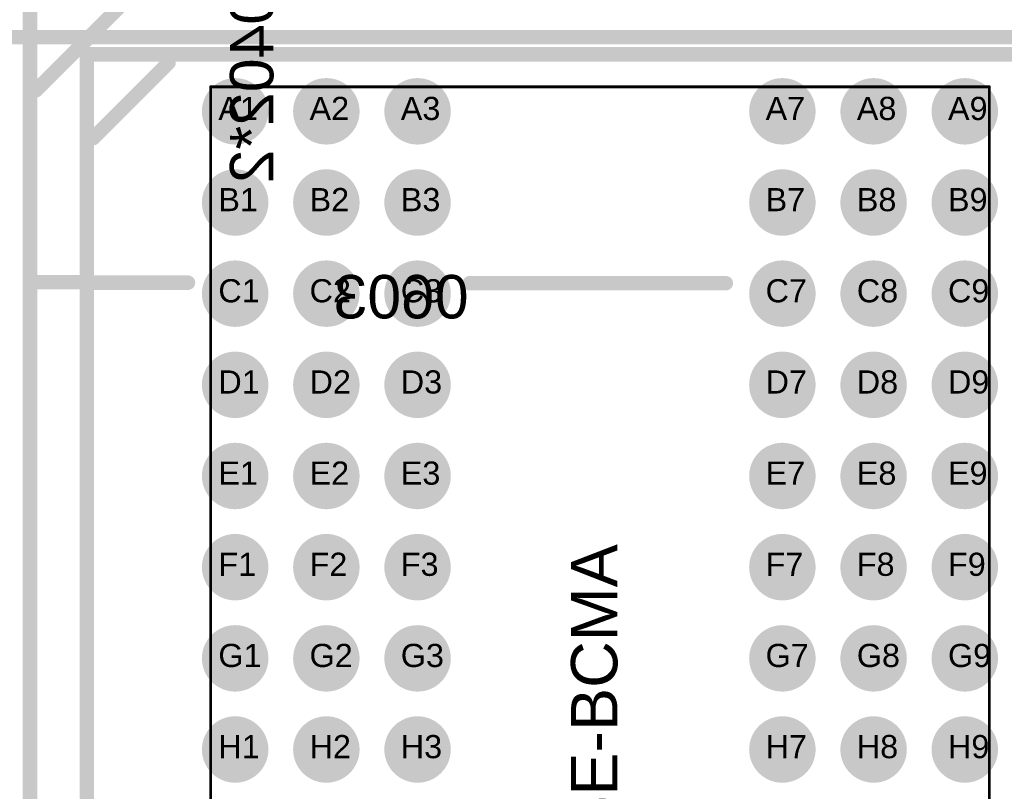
# Model space of a CAD drawing. Header units: inches. Extents: x -0.01 to 1.99, y -0.09 to 2.02.
# Tile 17 of 32: x 0.49 to 0.83, y 1.3 to 1.57. Entities that reach past the tile are written whole.
import ezdxf

# ---------------------------------------------------------------- set-up
doc = ezdxf.new("R2010")
doc.units = ezdxf.units.IN
doc.header["$MEASUREMENT"] = 0
for name, color, linetype in [('Mechanical 11', 56, 'Continuous'), ('Mechanical 14', 56, 'Continuous'), ('Mechanical 15', 56, 'Continuous'), ('Mechanical 8', 56, 'Continuous'), ('Top Layer', 1, 'Continuous'), ('Top Overlay', 2, 'Continuous'), ('Top Paste', 8, 'Continuous'), ('Top Solder', 216, 'Continuous')]:
    doc.layers.add(name, color=color, linetype=linetype)
doc.styles.add('Arial', font='txt', dxfattribs={"height": 0.2})

# ---------------------------------------------------------------- blocks, each defined once
blk = doc.blocks.new('FBGA96_14R00X11R00X1R20_4')
at = {"layer": 'Top Layer'}
h = blk.add_hatch(color=1, dxfattribs=at)
edge = h.paths.add_edge_path()
edge.add_arc((-0.12598, 0.23622), 0.00748, 0, 360)
h = blk.add_hatch(color=1, dxfattribs=at)
edge = h.paths.add_edge_path()
edge.add_arc((-0.09449, 0.23622), 0.00748, 0, 360)
h = blk.add_hatch(color=1, dxfattribs=at)
edge = h.paths.add_edge_path()
edge.add_arc((-0.06299, 0.23622), 0.00748, 0, 360)
h = blk.add_hatch(color=1, dxfattribs=at)
edge = h.paths.add_edge_path()
edge.add_arc((0.06299, 0.23622), 0.00748, 0, 360)
h = blk.add_hatch(color=1, dxfattribs=at)
edge = h.paths.add_edge_path()
edge.add_arc((0.09449, 0.23622), 0.00748, 0, 360)
h = blk.add_hatch(color=1, dxfattribs=at)
edge = h.paths.add_edge_path()
edge.add_arc((0.12598, 0.23622), 0.00748, 0, 360)
h = blk.add_hatch(color=1, dxfattribs=at)
edge = h.paths.add_edge_path()
edge.add_arc((-0.12598, 0.20472), 0.00748, 0, 360)
h = blk.add_hatch(color=1, dxfattribs=at)
edge = h.paths.add_edge_path()
edge.add_arc((-0.09449, 0.20472), 0.00748, 0, 360)
h = blk.add_hatch(color=1, dxfattribs=at)
edge = h.paths.add_edge_path()
edge.add_arc((-0.06299, 0.20472), 0.00748, 0, 360)
h = blk.add_hatch(color=1, dxfattribs=at)
edge = h.paths.add_edge_path()
edge.add_arc((0.06299, 0.20472), 0.00748, 0, 360)
h = blk.add_hatch(color=1, dxfattribs=at)
edge = h.paths.add_edge_path()
edge.add_arc((0.09449, 0.20472), 0.00748, 0, 360)
h = blk.add_hatch(color=1, dxfattribs=at)
edge = h.paths.add_edge_path()
edge.add_arc((0.12598, 0.20472), 0.00748, 0, 360)
h = blk.add_hatch(color=1, dxfattribs=at)
edge = h.paths.add_edge_path()
edge.add_arc((-0.12598, 0.17323), 0.00748, 0, 360)
h = blk.add_hatch(color=1, dxfattribs=at)
edge = h.paths.add_edge_path()
edge.add_arc((-0.09449, 0.17323), 0.00748, 0, 360)
h = blk.add_hatch(color=1, dxfattribs=at)
edge = h.paths.add_edge_path()
edge.add_arc((-0.06299, 0.17323), 0.00748, 0, 360)
h = blk.add_hatch(color=1, dxfattribs=at)
edge = h.paths.add_edge_path()
edge.add_arc((0.06299, 0.17323), 0.00748, 0, 360)
h = blk.add_hatch(color=1, dxfattribs=at)
edge = h.paths.add_edge_path()
edge.add_arc((0.09449, 0.17323), 0.00748, 0, 360)
h = blk.add_hatch(color=1, dxfattribs=at)
edge = h.paths.add_edge_path()
edge.add_arc((0.12598, 0.17323), 0.00748, 0, 360)
h = blk.add_hatch(color=1, dxfattribs=at)
edge = h.paths.add_edge_path()
edge.add_arc((-0.12598, 0.14173), 0.00748, 0, 360)
h = blk.add_hatch(color=1, dxfattribs=at)
edge = h.paths.add_edge_path()
edge.add_arc((-0.09449, 0.14173), 0.00748, 0, 360)
h = blk.add_hatch(color=1, dxfattribs=at)
edge = h.paths.add_edge_path()
edge.add_arc((-0.06299, 0.14173), 0.00748, 0, 360)
h = blk.add_hatch(color=1, dxfattribs=at)
edge = h.paths.add_edge_path()
edge.add_arc((0.06299, 0.14173), 0.00748, 0, 360)
h = blk.add_hatch(color=1, dxfattribs=at)
edge = h.paths.add_edge_path()
edge.add_arc((0.09449, 0.14173), 0.00748, 0, 360)
h = blk.add_hatch(color=1, dxfattribs=at)
edge = h.paths.add_edge_path()
edge.add_arc((0.12598, 0.14173), 0.00748, 0, 360)
h = blk.add_hatch(color=1, dxfattribs=at)
edge = h.paths.add_edge_path()
edge.add_arc((-0.12598, 0.11024), 0.00748, 0, 360)
h = blk.add_hatch(color=1, dxfattribs=at)
edge = h.paths.add_edge_path()
edge.add_arc((-0.09449, 0.11024), 0.00748, 0, 360)
h = blk.add_hatch(color=1, dxfattribs=at)
edge = h.paths.add_edge_path()
edge.add_arc((-0.06299, 0.11024), 0.00748, 0, 360)
h = blk.add_hatch(color=1, dxfattribs=at)
edge = h.paths.add_edge_path()
edge.add_arc((0.06299, 0.11024), 0.00748, 0, 360)
h = blk.add_hatch(color=1, dxfattribs=at)
edge = h.paths.add_edge_path()
edge.add_arc((0.09449, 0.11024), 0.00748, 0, 360)
h = blk.add_hatch(color=1, dxfattribs=at)
edge = h.paths.add_edge_path()
edge.add_arc((0.12598, 0.11024), 0.00748, 0, 360)
h = blk.add_hatch(color=1, dxfattribs=at)
edge = h.paths.add_edge_path()
edge.add_arc((-0.12598, 0.07874), 0.00748, 0, 360)
h = blk.add_hatch(color=1, dxfattribs=at)
edge = h.paths.add_edge_path()
edge.add_arc((-0.09449, 0.07874), 0.00748, 0, 360)
h = blk.add_hatch(color=1, dxfattribs=at)
edge = h.paths.add_edge_path()
edge.add_arc((-0.06299, 0.07874), 0.00748, 0, 360)
h = blk.add_hatch(color=1, dxfattribs=at)
edge = h.paths.add_edge_path()
edge.add_arc((0.06299, 0.07874), 0.00748, 0, 360)
h = blk.add_hatch(color=1, dxfattribs=at)
edge = h.paths.add_edge_path()
edge.add_arc((0.09449, 0.07874), 0.00748, 0, 360)
h = blk.add_hatch(color=1, dxfattribs=at)
edge = h.paths.add_edge_path()
edge.add_arc((0.12598, 0.07874), 0.00748, 0, 360)
h = blk.add_hatch(color=1, dxfattribs=at)
edge = h.paths.add_edge_path()
edge.add_arc((-0.12598, 0.04724), 0.00748, 0, 360)
h = blk.add_hatch(color=1, dxfattribs=at)
edge = h.paths.add_edge_path()
edge.add_arc((-0.09449, 0.04724), 0.00748, 0, 360)
h = blk.add_hatch(color=1, dxfattribs=at)
edge = h.paths.add_edge_path()
edge.add_arc((-0.06299, 0.04724), 0.00748, 0, 360)
h = blk.add_hatch(color=1, dxfattribs=at)
edge = h.paths.add_edge_path()
edge.add_arc((0.06299, 0.04724), 0.00748, 0, 360)
h = blk.add_hatch(color=1, dxfattribs=at)
edge = h.paths.add_edge_path()
edge.add_arc((0.09449, 0.04724), 0.00748, 0, 360)
h = blk.add_hatch(color=1, dxfattribs=at)
edge = h.paths.add_edge_path()
edge.add_arc((0.12598, 0.04724), 0.00748, 0, 360)
h = blk.add_hatch(color=1, dxfattribs=at)
edge = h.paths.add_edge_path()
edge.add_arc((-0.12598, 0.01575), 0.00748, 0, 360)
h = blk.add_hatch(color=1, dxfattribs=at)
edge = h.paths.add_edge_path()
edge.add_arc((-0.09449, 0.01575), 0.00748, 0, 360)
h = blk.add_hatch(color=1, dxfattribs=at)
edge = h.paths.add_edge_path()
edge.add_arc((-0.06299, 0.01575), 0.00748, 0, 360)
h = blk.add_hatch(color=1, dxfattribs=at)
edge = h.paths.add_edge_path()
edge.add_arc((0.06299, 0.01575), 0.00748, 0, 360)
h = blk.add_hatch(color=1, dxfattribs=at)
edge = h.paths.add_edge_path()
edge.add_arc((0.09449, 0.01575), 0.00748, 0, 360)
h = blk.add_hatch(color=1, dxfattribs=at)
edge = h.paths.add_edge_path()
edge.add_arc((0.12598, 0.01575), 0.00748, 0, 360)
at = {"layer": 'Top Paste'}
h = blk.add_hatch(color=8, dxfattribs=at)
edge = h.paths.add_edge_path()
edge.add_arc((-0.12598, 0.23622), 0.00748, 0, 360)
h = blk.add_hatch(color=8, dxfattribs=at)
edge = h.paths.add_edge_path()
edge.add_arc((-0.09449, 0.23622), 0.00748, 0, 360)
h = blk.add_hatch(color=8, dxfattribs=at)
edge = h.paths.add_edge_path()
edge.add_arc((-0.06299, 0.23622), 0.00748, 0, 360)
h = blk.add_hatch(color=8, dxfattribs=at)
edge = h.paths.add_edge_path()
edge.add_arc((0.06299, 0.23622), 0.00748, 0, 360)
h = blk.add_hatch(color=8, dxfattribs=at)
edge = h.paths.add_edge_path()
edge.add_arc((0.09449, 0.23622), 0.00748, 0, 360)
h = blk.add_hatch(color=8, dxfattribs=at)
edge = h.paths.add_edge_path()
edge.add_arc((0.12598, 0.23622), 0.00748, 0, 360)
h = blk.add_hatch(color=8, dxfattribs=at)
edge = h.paths.add_edge_path()
edge.add_arc((-0.12598, 0.20472), 0.00748, 0, 360)
h = blk.add_hatch(color=8, dxfattribs=at)
edge = h.paths.add_edge_path()
edge.add_arc((-0.09449, 0.20472), 0.00748, 0, 360)
h = blk.add_hatch(color=8, dxfattribs=at)
edge = h.paths.add_edge_path()
edge.add_arc((-0.06299, 0.20472), 0.00748, 0, 360)
h = blk.add_hatch(color=8, dxfattribs=at)
edge = h.paths.add_edge_path()
edge.add_arc((0.06299, 0.20472), 0.00748, 0, 360)
h = blk.add_hatch(color=8, dxfattribs=at)
edge = h.paths.add_edge_path()
edge.add_arc((0.09449, 0.20472), 0.00748, 0, 360)
h = blk.add_hatch(color=8, dxfattribs=at)
edge = h.paths.add_edge_path()
edge.add_arc((0.12598, 0.20472), 0.00748, 0, 360)
h = blk.add_hatch(color=8, dxfattribs=at)
edge = h.paths.add_edge_path()
edge.add_arc((-0.12598, 0.17323), 0.00748, 0, 360)
h = blk.add_hatch(color=8, dxfattribs=at)
edge = h.paths.add_edge_path()
edge.add_arc((-0.09449, 0.17323), 0.00748, 0, 360)
h = blk.add_hatch(color=8, dxfattribs=at)
edge = h.paths.add_edge_path()
edge.add_arc((-0.06299, 0.17323), 0.00748, 0, 360)
h = blk.add_hatch(color=8, dxfattribs=at)
edge = h.paths.add_edge_path()
edge.add_arc((0.06299, 0.17323), 0.00748, 0, 360)
h = blk.add_hatch(color=8, dxfattribs=at)
edge = h.paths.add_edge_path()
edge.add_arc((0.09449, 0.17323), 0.00748, 0, 360)
h = blk.add_hatch(color=8, dxfattribs=at)
edge = h.paths.add_edge_path()
edge.add_arc((0.12598, 0.17323), 0.00748, 0, 360)
h = blk.add_hatch(color=8, dxfattribs=at)
edge = h.paths.add_edge_path()
edge.add_arc((-0.12598, 0.14173), 0.00748, 0, 360)
h = blk.add_hatch(color=8, dxfattribs=at)
edge = h.paths.add_edge_path()
edge.add_arc((-0.09449, 0.14173), 0.00748, 0, 360)
h = blk.add_hatch(color=8, dxfattribs=at)
edge = h.paths.add_edge_path()
edge.add_arc((-0.06299, 0.14173), 0.00748, 0, 360)
h = blk.add_hatch(color=8, dxfattribs=at)
edge = h.paths.add_edge_path()
edge.add_arc((0.06299, 0.14173), 0.00748, 0, 360)
h = blk.add_hatch(color=8, dxfattribs=at)
edge = h.paths.add_edge_path()
edge.add_arc((0.09449, 0.14173), 0.00748, 0, 360)
h = blk.add_hatch(color=8, dxfattribs=at)
edge = h.paths.add_edge_path()
edge.add_arc((0.12598, 0.14173), 0.00748, 0, 360)
h = blk.add_hatch(color=8, dxfattribs=at)
edge = h.paths.add_edge_path()
edge.add_arc((-0.12598, 0.11024), 0.00748, 0, 360)
h = blk.add_hatch(color=8, dxfattribs=at)
edge = h.paths.add_edge_path()
edge.add_arc((-0.09449, 0.11024), 0.00748, 0, 360)
h = blk.add_hatch(color=8, dxfattribs=at)
edge = h.paths.add_edge_path()
edge.add_arc((-0.06299, 0.11024), 0.00748, 0, 360)
h = blk.add_hatch(color=8, dxfattribs=at)
edge = h.paths.add_edge_path()
edge.add_arc((0.06299, 0.11024), 0.00748, 0, 360)
h = blk.add_hatch(color=8, dxfattribs=at)
edge = h.paths.add_edge_path()
edge.add_arc((0.09449, 0.11024), 0.00748, 0, 360)
h = blk.add_hatch(color=8, dxfattribs=at)
edge = h.paths.add_edge_path()
edge.add_arc((0.12598, 0.11024), 0.00748, 0, 360)
h = blk.add_hatch(color=8, dxfattribs=at)
edge = h.paths.add_edge_path()
edge.add_arc((-0.12598, 0.07874), 0.00748, 0, 360)
h = blk.add_hatch(color=8, dxfattribs=at)
edge = h.paths.add_edge_path()
edge.add_arc((-0.09449, 0.07874), 0.00748, 0, 360)
h = blk.add_hatch(color=8, dxfattribs=at)
edge = h.paths.add_edge_path()
edge.add_arc((-0.06299, 0.07874), 0.00748, 0, 360)
h = blk.add_hatch(color=8, dxfattribs=at)
edge = h.paths.add_edge_path()
edge.add_arc((0.06299, 0.07874), 0.00748, 0, 360)
h = blk.add_hatch(color=8, dxfattribs=at)
edge = h.paths.add_edge_path()
edge.add_arc((0.09449, 0.07874), 0.00748, 0, 360)
h = blk.add_hatch(color=8, dxfattribs=at)
edge = h.paths.add_edge_path()
edge.add_arc((0.12598, 0.07874), 0.00748, 0, 360)
h = blk.add_hatch(color=8, dxfattribs=at)
edge = h.paths.add_edge_path()
edge.add_arc((-0.12598, 0.04724), 0.00748, 0, 360)
h = blk.add_hatch(color=8, dxfattribs=at)
edge = h.paths.add_edge_path()
edge.add_arc((-0.09449, 0.04724), 0.00748, 0, 360)
h = blk.add_hatch(color=8, dxfattribs=at)
edge = h.paths.add_edge_path()
edge.add_arc((-0.06299, 0.04724), 0.00748, 0, 360)
h = blk.add_hatch(color=8, dxfattribs=at)
edge = h.paths.add_edge_path()
edge.add_arc((0.06299, 0.04724), 0.00748, 0, 360)
h = blk.add_hatch(color=8, dxfattribs=at)
edge = h.paths.add_edge_path()
edge.add_arc((0.09449, 0.04724), 0.00748, 0, 360)
h = blk.add_hatch(color=8, dxfattribs=at)
edge = h.paths.add_edge_path()
edge.add_arc((0.12598, 0.04724), 0.00748, 0, 360)
h = blk.add_hatch(color=8, dxfattribs=at)
edge = h.paths.add_edge_path()
edge.add_arc((-0.12598, 0.01575), 0.00748, 0, 360)
h = blk.add_hatch(color=8, dxfattribs=at)
edge = h.paths.add_edge_path()
edge.add_arc((-0.09449, 0.01575), 0.00748, 0, 360)
h = blk.add_hatch(color=8, dxfattribs=at)
edge = h.paths.add_edge_path()
edge.add_arc((-0.06299, 0.01575), 0.00748, 0, 360)
h = blk.add_hatch(color=8, dxfattribs=at)
edge = h.paths.add_edge_path()
edge.add_arc((0.06299, 0.01575), 0.00748, 0, 360)
h = blk.add_hatch(color=8, dxfattribs=at)
edge = h.paths.add_edge_path()
edge.add_arc((0.09449, 0.01575), 0.00748, 0, 360)
h = blk.add_hatch(color=8, dxfattribs=at)
edge = h.paths.add_edge_path()
edge.add_arc((0.12598, 0.01575), 0.00748, 0, 360)
at = {"layer": 'Top Solder'}
h = blk.add_hatch(color=216, dxfattribs=at)
edge = h.paths.add_edge_path()
edge.add_arc((-0.12598, 0.23622), 0.01148, 0, 360)
h = blk.add_hatch(color=216, dxfattribs=at)
edge = h.paths.add_edge_path()
edge.add_arc((-0.09449, 0.23622), 0.01148, 0, 360)
h = blk.add_hatch(color=216, dxfattribs=at)
edge = h.paths.add_edge_path()
edge.add_arc((-0.06299, 0.23622), 0.01148, 0, 360)
h = blk.add_hatch(color=216, dxfattribs=at)
edge = h.paths.add_edge_path()
edge.add_arc((0.06299, 0.23622), 0.01148, 0, 360)
h = blk.add_hatch(color=216, dxfattribs=at)
edge = h.paths.add_edge_path()
edge.add_arc((0.09449, 0.23622), 0.01148, 0, 360)
h = blk.add_hatch(color=216, dxfattribs=at)
edge = h.paths.add_edge_path()
edge.add_arc((0.12598, 0.23622), 0.01148, 0, 360)
h = blk.add_hatch(color=216, dxfattribs=at)
edge = h.paths.add_edge_path()
edge.add_arc((-0.12598, 0.20472), 0.01148, 0, 360)
h = blk.add_hatch(color=216, dxfattribs=at)
edge = h.paths.add_edge_path()
edge.add_arc((-0.09449, 0.20472), 0.01148, 0, 360)
h = blk.add_hatch(color=216, dxfattribs=at)
edge = h.paths.add_edge_path()
edge.add_arc((-0.06299, 0.20472), 0.01148, 0, 360)
h = blk.add_hatch(color=216, dxfattribs=at)
edge = h.paths.add_edge_path()
edge.add_arc((0.06299, 0.20472), 0.01148, 0, 360)
h = blk.add_hatch(color=216, dxfattribs=at)
edge = h.paths.add_edge_path()
edge.add_arc((0.09449, 0.20472), 0.01148, 0, 360)
h = blk.add_hatch(color=216, dxfattribs=at)
edge = h.paths.add_edge_path()
edge.add_arc((0.12598, 0.20472), 0.01148, 0, 360)
h = blk.add_hatch(color=216, dxfattribs=at)
edge = h.paths.add_edge_path()
edge.add_arc((-0.12598, 0.17323), 0.01148, 0, 360)
h = blk.add_hatch(color=216, dxfattribs=at)
edge = h.paths.add_edge_path()
edge.add_arc((-0.09449, 0.17323), 0.01148, 0, 360)
h = blk.add_hatch(color=216, dxfattribs=at)
edge = h.paths.add_edge_path()
edge.add_arc((-0.06299, 0.17323), 0.01148, 0, 360)
h = blk.add_hatch(color=216, dxfattribs=at)
edge = h.paths.add_edge_path()
edge.add_arc((0.06299, 0.17323), 0.01148, 0, 360)
h = blk.add_hatch(color=216, dxfattribs=at)
edge = h.paths.add_edge_path()
edge.add_arc((0.09449, 0.17323), 0.01148, 0, 360)
h = blk.add_hatch(color=216, dxfattribs=at)
edge = h.paths.add_edge_path()
edge.add_arc((0.12598, 0.17323), 0.01148, 0, 360)
h = blk.add_hatch(color=216, dxfattribs=at)
edge = h.paths.add_edge_path()
edge.add_arc((-0.12598, 0.14173), 0.01148, 0, 360)
h = blk.add_hatch(color=216, dxfattribs=at)
edge = h.paths.add_edge_path()
edge.add_arc((-0.09449, 0.14173), 0.01148, 0, 360)
h = blk.add_hatch(color=216, dxfattribs=at)
edge = h.paths.add_edge_path()
edge.add_arc((-0.06299, 0.14173), 0.01148, 0, 360)
h = blk.add_hatch(color=216, dxfattribs=at)
edge = h.paths.add_edge_path()
edge.add_arc((0.06299, 0.14173), 0.01148, 0, 360)
h = blk.add_hatch(color=216, dxfattribs=at)
edge = h.paths.add_edge_path()
edge.add_arc((0.09449, 0.14173), 0.01148, 0, 360)
h = blk.add_hatch(color=216, dxfattribs=at)
edge = h.paths.add_edge_path()
edge.add_arc((0.12598, 0.14173), 0.01148, 0, 360)
h = blk.add_hatch(color=216, dxfattribs=at)
edge = h.paths.add_edge_path()
edge.add_arc((-0.12598, 0.11024), 0.01148, 0, 360)
h = blk.add_hatch(color=216, dxfattribs=at)
edge = h.paths.add_edge_path()
edge.add_arc((-0.09449, 0.11024), 0.01148, 0, 360)
h = blk.add_hatch(color=216, dxfattribs=at)
edge = h.paths.add_edge_path()
edge.add_arc((-0.06299, 0.11024), 0.01148, 0, 360)
h = blk.add_hatch(color=216, dxfattribs=at)
edge = h.paths.add_edge_path()
edge.add_arc((0.06299, 0.11024), 0.01148, 0, 360)
h = blk.add_hatch(color=216, dxfattribs=at)
edge = h.paths.add_edge_path()
edge.add_arc((0.09449, 0.11024), 0.01148, 0, 360)
h = blk.add_hatch(color=216, dxfattribs=at)
edge = h.paths.add_edge_path()
edge.add_arc((0.12598, 0.11024), 0.01148, 0, 360)
h = blk.add_hatch(color=216, dxfattribs=at)
edge = h.paths.add_edge_path()
edge.add_arc((-0.12598, 0.07874), 0.01148, 0, 360)
h = blk.add_hatch(color=216, dxfattribs=at)
edge = h.paths.add_edge_path()
edge.add_arc((-0.09449, 0.07874), 0.01148, 0, 360)
h = blk.add_hatch(color=216, dxfattribs=at)
edge = h.paths.add_edge_path()
edge.add_arc((-0.06299, 0.07874), 0.01148, 0, 360)
h = blk.add_hatch(color=216, dxfattribs=at)
edge = h.paths.add_edge_path()
edge.add_arc((0.06299, 0.07874), 0.01148, 0, 360)
h = blk.add_hatch(color=216, dxfattribs=at)
edge = h.paths.add_edge_path()
edge.add_arc((0.09449, 0.07874), 0.01148, 0, 360)
h = blk.add_hatch(color=216, dxfattribs=at)
edge = h.paths.add_edge_path()
edge.add_arc((0.12598, 0.07874), 0.01148, 0, 360)
h = blk.add_hatch(color=216, dxfattribs=at)
edge = h.paths.add_edge_path()
edge.add_arc((-0.12598, 0.04724), 0.01148, 0, 360)
h = blk.add_hatch(color=216, dxfattribs=at)
edge = h.paths.add_edge_path()
edge.add_arc((-0.09449, 0.04724), 0.01148, 0, 360)
h = blk.add_hatch(color=216, dxfattribs=at)
edge = h.paths.add_edge_path()
edge.add_arc((-0.06299, 0.04724), 0.01148, 0, 360)
h = blk.add_hatch(color=216, dxfattribs=at)
edge = h.paths.add_edge_path()
edge.add_arc((0.06299, 0.04724), 0.01148, 0, 360)
h = blk.add_hatch(color=216, dxfattribs=at)
edge = h.paths.add_edge_path()
edge.add_arc((0.09449, 0.04724), 0.01148, 0, 360)
h = blk.add_hatch(color=216, dxfattribs=at)
edge = h.paths.add_edge_path()
edge.add_arc((0.12598, 0.04724), 0.01148, 0, 360)
h = blk.add_hatch(color=216, dxfattribs=at)
edge = h.paths.add_edge_path()
edge.add_arc((-0.12598, 0.01575), 0.01148, 0, 360)
h = blk.add_hatch(color=216, dxfattribs=at)
edge = h.paths.add_edge_path()
edge.add_arc((-0.09449, 0.01575), 0.01148, 0, 360)
h = blk.add_hatch(color=216, dxfattribs=at)
edge = h.paths.add_edge_path()
edge.add_arc((-0.06299, 0.01575), 0.01148, 0, 360)
h = blk.add_hatch(color=216, dxfattribs=at)
edge = h.paths.add_edge_path()
edge.add_arc((0.06299, 0.01575), 0.01148, 0, 360)
h = blk.add_hatch(color=216, dxfattribs=at)
edge = h.paths.add_edge_path()
edge.add_arc((0.09449, 0.01575), 0.01148, 0, 360)
h = blk.add_hatch(color=216, dxfattribs=at)
edge = h.paths.add_edge_path()
edge.add_arc((0.12598, 0.01575), 0.01148, 0, 360)
at = {"layer": 'Mechanical 14', "const_width": 0.001}
for points in [[(-0.13445, 0.24469), (0.13445, 0.24469)], [(-0.13445, -0.24469), (-0.13445, 0.24469)], [(0.13445, -0.24469), (0.13445, 0.24469)]]:
    blk.add_lwpolyline(points, dxfattribs=at)
at = {"layer": 'Mechanical 14', "const_width": 0.0005}
for points in [[(-0.1347, 0.24469, 1), (-0.1342, 0.24469, 1)], [(-0.1347, 0.24469, 1), (-0.1342, 0.24469, 1)], [(0.1342, 0.24469, 1), (0.1347, 0.24469, 1)], [(0.1342, 0.24469, 1), (0.1347, 0.24469, 1)]]:
    blk.add_lwpolyline(points, format="xyb", close=True, dxfattribs=at)
at = {"layer": 'Mechanical 15', "const_width": 0.001}
for points in [[(-0.13445, 0.24469), (0.13445, 0.24469)], [(-0.13445, -0.24469), (-0.13445, 0.24469)], [(0.13445, -0.24469), (0.13445, 0.24469)]]:
    blk.add_lwpolyline(points, dxfattribs=at)
at = {"layer": 'Mechanical 15', "const_width": 0.0005}
for points in [[(-0.1347, 0.24469, 1), (-0.1342, 0.24469, 1)], [(-0.1347, 0.24469, 1), (-0.1342, 0.24469, 1)], [(0.1342, 0.24469, 1), (0.1347, 0.24469, 1)], [(0.1342, 0.24469, 1), (0.1347, 0.24469, 1)]]:
    blk.add_lwpolyline(points, format="xyb", close=True, dxfattribs=at)
at = {"layer": 'Top Overlay', "const_width": 0.005}
for points in [[(-0.19685, -0.27559), (-0.19685, 0.27559)], [(-0.19475, 0.2435), (-0.1643, 0.27395)], [(-0.21654, 0.26181), (0.21654, 0.26181)], [(-0.17717, -0.25591), (-0.17717, 0.25591)], [(-0.17717, 0.25591), (0.17717, 0.25591)], [(-0.17498, 0.22698), (-0.14898, 0.25298)], [(-0.196, 0.17717), (-0.17717, 0.17717)], [(-0.17717, -0.25591), (-0.17717, 0.17717)], [(-0.17453, 0.17703), (-0.14228, 0.17703)], [(-0.04497, 0.17684), (0.04345, 0.17684)]]:
    blk.add_lwpolyline(points, dxfattribs=at)
at = {"layer": 'Top Overlay', "const_width": 0.0025}
for points in [[(-0.17842, 0.25591, 1), (-0.17592, 0.25591, 1)], [(-0.17842, 0.25591, 1), (-0.17592, 0.25591, 1)], [(-0.15023, 0.25298, 1), (-0.14773, 0.25298, 1)], [(-0.196, 0.2435, 1), (-0.1935, 0.2435, 1)], [(-0.17623, 0.22698, 1), (-0.17373, 0.22698, 1)], [(-0.19725, 0.17717, 1), (-0.19475, 0.17717, 1)], [(-0.17842, 0.17717, 1), (-0.17592, 0.17717, 1)], [(-0.17842, 0.17717, 1), (-0.17592, 0.17717, 1)], [(-0.17578, 0.17703, 1), (-0.17328, 0.17703, 1)], [(-0.14353, 0.17703, 1), (-0.14103, 0.17703, 1)], [(-0.04622, 0.17684, 1), (-0.04372, 0.17684, 1)], [(0.0422, 0.17684, 1), (0.0447, 0.17684, 1)]]:
    blk.add_lwpolyline(points, format="xyb", close=True, dxfattribs=at)
at = {"layer": 'Mechanical 11', "style": 'Arial'}
for s, p in [('A1', (-0.13178, 0.23322)), ('A2', (-0.10029, 0.23322)), ('A3', (-0.06879, 0.23322)), ('A7', (0.05719, 0.23322)), ('A8', (0.08869, 0.23322)), ('A9', (0.12018, 0.23322)), ('B1', (-0.13178, 0.20172)), ('B2', (-0.10029, 0.20172)), ('B3', (-0.06879, 0.20172)), ('B7', (0.05719, 0.20172)), ('B8', (0.08869, 0.20172)), ('B9', (0.12018, 0.20172)), ('C1', (-0.13178, 0.17023)), ('C2', (-0.10029, 0.17023)), ('C3', (-0.06879, 0.17023)), ('C7', (0.05719, 0.17023)), ('C8', (0.08869, 0.17023)), ('C9', (0.12018, 0.17023)), ('D1', (-0.13178, 0.13873)), ('D2', (-0.10029, 0.13873)), ('D3', (-0.06879, 0.13873)), ('D7', (0.05719, 0.13873)), ('D8', (0.08869, 0.13873)), ('D9', (0.12018, 0.13873)), ('E1', (-0.13178, 0.10724)), ('E2', (-0.10029, 0.10724)), ('E3', (-0.06879, 0.10724)), ('E7', (0.05719, 0.10724)), ('E8', (0.08869, 0.10724)), ('E9', (0.12018, 0.10724)), ('F1', (-0.13178, 0.07574)), ('F2', (-0.10029, 0.07574)), ('F3', (-0.06879, 0.07574)), ('F7', (0.05719, 0.07574)), ('F8', (0.08869, 0.07574)), ('F9', (0.12018, 0.07574)), ('G1', (-0.13178, 0.04424)), ('G2', (-0.10029, 0.04424)), ('G3', (-0.06879, 0.04424)), ('G7', (0.05719, 0.04424)), ('G8', (0.08869, 0.04424)), ('G9', (0.12018, 0.04424)), ('H1', (-0.13178, 0.01275)), ('H2', (-0.10029, 0.01275)), ('H3', (-0.06879, 0.01275)), ('H7', (0.05719, 0.01275)), ('H8', (0.08869, 0.01275)), ('H9', (0.12018, 0.01275))]:
    blk.add_text(s, height=0.008, rotation=360, dxfattribs=at).set_placement(p)
at = {"layer": 'Mechanical 14', "style": 'Arial'}
blk.add_text('K4B4G1646E-BCMA', height=0.016, rotation=90, dxfattribs=at).set_placement((0.006, -0.122))

msp = doc.modelspace()

# ---------------------------------------------------------------- block references
msp.add_blockref('FBGA96_14R00X11R00X1R20_4', (0.69232, 1.30123))

# ---------------------------------------------------------------- texts
at = {"layer": 'Mechanical 8', "style": 'Arial', "text_generation_flag": 2}
msp.add_text('0402*2', height=0.015, rotation=90, dxfattribs=at).set_placement((0.57954, 1.57903))
msp.add_text('0603', height=0.015, dxfattribs=at).set_placement((0.64696, 1.46591))

doc.saveas('drawing.dxf')
